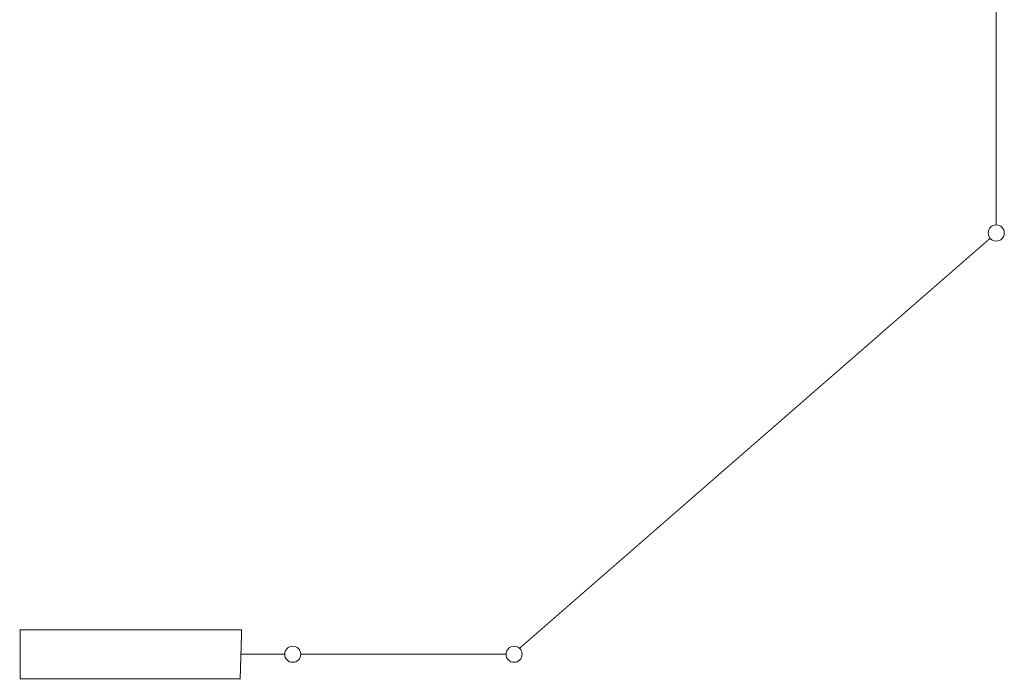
# Model space of a CAD drawing. Header units: millimetres. Extents: x 1962 to 3194, y -795 to -219.
# Tile 112 of 256: x 2507 to 2556, y -612 to -579. Entities that reach past the tile are written whole.
import ezdxf

# ---------------------------------------------------------------- set-up
doc = ezdxf.new("R2010")
doc.units = ezdxf.units.MM
doc.layers.add('S-ks', color=12, linetype='Continuous', lineweight=9)

# ---------------------------------------------------------------- blocks, each defined once
blk = doc.blocks.new('zw$8536')
at = {"layer": 'S-ks', "const_width": 0.05}
for points in [[(-31.884, -58.302), (-25.21, -43.974)], [(-84.313, -56.044), (-85.341, -58.252), (-75.437, -62.865), (-74.342, -60.689), (-84.313, -56.044)], [(-62.223, -67.352), (-32.437, -58.775)], [(-74.89, -61.777), (-72.92, -62.695)], [(-72.195, -63.033), (-62.955, -67.337)]]:
    blk.add_lwpolyline(points, dxfattribs=at)
at = {"layer": 'S-ks'}
for centre in [(-32.053, -58.665), (-72.557, -62.864), (-62.592, -67.506)]:
    blk.add_circle(centre, 0.4, dxfattribs=at)

msp = doc.modelspace()

# ---------------------------------------------------------------- block references
at = {"layer": 'S-ks', "rotation": 24.97819419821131}
msp.add_blockref('zw$8536', (2559.8212, -522.9689), dxfattribs=at)

doc.saveas('drawing.dxf')
